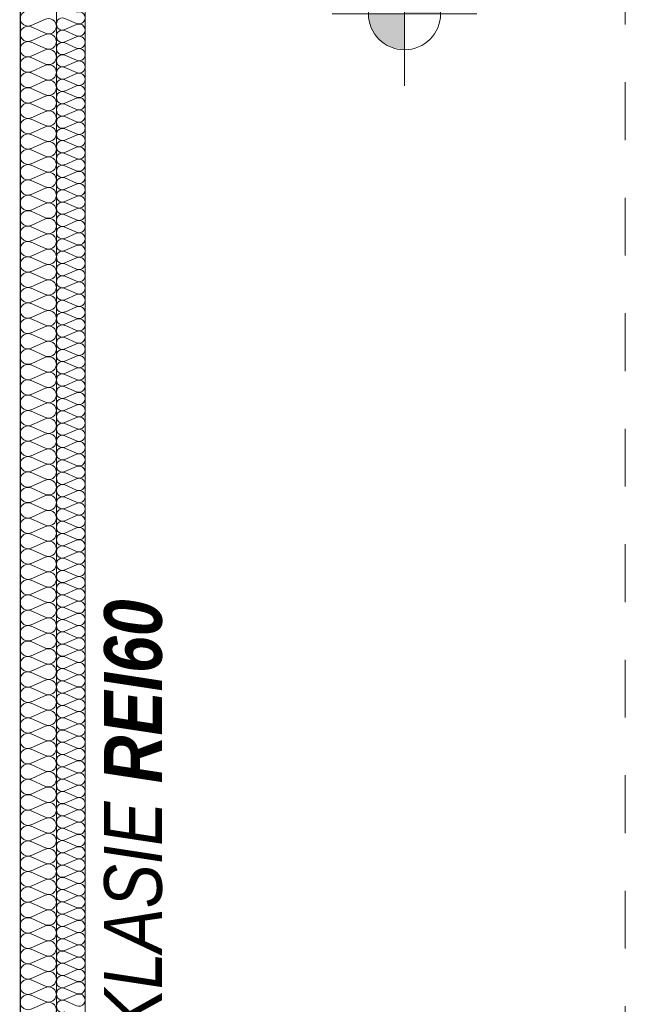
# Model space of a CAD drawing. Extents: x -438200 to -357500, y 15000 to 163871.
# Tile 64 of 148: x -414696 to -412983, y 75205 to 77933. Entities that reach past the tile are written whole.
import ezdxf

# ---------------------------------------------------------------- set-up
doc = ezdxf.new("R2010")
doc.units = 0
doc.header["$MEASUREMENT"] = 0
doc.linetypes.add('Przerywana', pattern=[320, 160, -160])
for name, color, linetype in [('#podkład', 252, 'Continuous'), ('Arch ocieplenie', 252, 'Continuous'), ('Inwent Izolacje', 252, 'Continuous'), ('INWENT RZĘDNE', 252, 'Continuous')]:
    doc.layers.add(name, color=color, linetype=linetype)
for name, color, linetype, lineweight in [('Arch ocieplenie_Nr_Pióra__44', 252, 'Continuous', 13), ('Arch wykończenie_Nr_Pióra__3', 252, 'Continuous', 18), ('Inwent Izolacje_Nr_Pióra__44', 252, 'Continuous', 13), ('INWENT OPISY_Nr_Pióra__21', 252, 'Continuous', 9), ('INWENT RZĘDNE_Nr_Pióra__21', 252, 'Continuous', 9), ('INWENT WYMIARY_Nr_Pióra__21', 252, 'Continuous', 9), ('INWENT.ŚCIANY_Nr_Pióra__1', 252, 'Continuous', 25), ('INWENT.ŚCIANY_Nr_Pióra__2', 252, 'Continuous', 13)]:
    doc.layers.add(name, color=color, linetype=linetype, lineweight=lineweight)
doc.styles.add('GENERATED_STYLE_1', font='txt')
doc.styles.add('GENERATED_STYLE_2', font='txt')

# ---------------------------------------------------------------- blocks, each defined once
blk = doc.blocks.new('Izolacja cieplna 14_186', base_point=(-414594.9, 57732.6))
at = {"layer": 'Arch ocieplenie_Nr_Pióra__44', "linetype": 'Continuous'}
for p, q in [((-414538.8, 67735.5), (-414571.1, 67749.7)), ((-414571.1, 67718.5), (-414538.8, 67732.7)), ((-414538.8, 67701.5), (-414571.1, 67715.7)), ((-414571.1, 67684.5), (-414538.8, 67698.7)), ((-414538.8, 67667.5), (-414571.1, 67681.6)), ((-414571.1, 67650.5), (-414538.8, 67664.6)), ((-414538.8, 67633.5), (-414571.1, 67647.6)), ((-414571.1, 67616.5), (-414538.8, 67630.6)), ((-414538.8, 67599.5), (-414571.1, 67613.6)), ((-414571.1, 67582.5), (-414538.8, 67596.6)), ((-414538.8, 67565.4), (-414571.1, 67579.6)), ((-414571.1, 67548.4), (-414538.8, 67562.6)), ((-414538.8, 67531.4), (-414571.1, 67545.6)), ((-414571.1, 67514.4), (-414538.8, 67528.6)), ((-414538.8, 67497.4), (-414571.1, 67511.6)), ((-414571.1, 67480.4), (-414538.8, 67494.5)), ((-414538.8, 67463.4), (-414571.1, 67477.5)), ((-414571.1, 67446.4), (-414538.8, 67460.5)), ((-414538.8, 67429.4), (-414571.1, 67443.5)), ((-414571.1, 67412.4), (-414538.8, 67426.5)), ((-414538.8, 67395.3), (-414571.1, 67409.5)), ((-414571.1, 67378.3), (-414538.8, 67392.5)), ((-414538.8, 67361.3), (-414571.1, 67375.5)), ((-414571.1, 67344.3), (-414538.8, 67358.5)), ((-414538.8, 67327.3), (-414571.1, 67341.5)), ((-414571.1, 67310.3), (-414538.8, 67324.5)), ((-414538.8, 67293.3), (-414571.1, 67307.4)), ((-414571.1, 67276.3), (-414538.8, 67290.4)), ((-414538.8, 67259.3), (-414571.1, 67273.4)), ((-414571.1, 67242.3), (-414538.8, 67256.4)), ((-414538.8, 67225.3), (-414571.1, 67239.4)), ((-414571.1, 67208.2), (-414538.8, 67222.4)), ((-414538.8, 67191.2), (-414571.1, 67205.4)), ((-414571.1, 67174.2), (-414538.8, 67188.4)), ((-414538.8, 67157.2), (-414571.1, 67171.4)), ((-414571.1, 67140.2), (-414538.8, 67154.4)), ((-414538.8, 67123.2), (-414571.1, 67137.4)), ((-414571.1, 67106.2), (-414538.8, 67120.3)), ((-414538.8, 67089.2), (-414571.1, 67103.3)), ((-414571.1, 67072.2), (-414538.8, 67086.3)), ((-414538.8, 67055.2), (-414571.1, 67069.3)), ((-414571.1, 67038.2), (-414538.8, 67052.3)), ((-414538.8, 67021.1), (-414571.1, 67035.3)), ((-414571.1, 67004.1), (-414538.8, 67018.3)), ((-414538.8, 66987.1), (-414571.1, 67001.3)), ((-414571.1, 66970.1), (-414538.8, 66984.3)), ((-414538.8, 66953.1), (-414571.1, 66967.3)), ((-414571.1, 66936.1), (-414538.8, 66950.2)), ((-414538.8, 66919.1), (-414571.1, 66933.2)), ((-414571.1, 66902.1), (-414538.8, 66916.2)), ((-414538.8, 66885.1), (-414571.1, 66899.2)), ((-414571.1, 66868.1), (-414538.8, 66882.2)), ((-414538.8, 66851), (-414571.1, 66865.2)), ((-414571.1, 66834), (-414538.8, 66848.2)), ((-414538.8, 66817), (-414571.1, 66831.2)), ((-414571.1, 66800), (-414538.8, 66814.2)), ((-414538.8, 66783), (-414571.1, 66797.2)), ((-414571.1, 66766), (-414538.8, 66780.2)), ((-414538.8, 66749), (-414571.1, 66763.1)), ((-414571.1, 66732), (-414538.8, 66746.1)), ((-414538.8, 66715), (-414571.1, 66729.1)), ((-414571.1, 66698), (-414538.8, 66712.1)), ((-414538.8, 66681), (-414571.1, 66695.1)), ((-414571.1, 66663.9), (-414538.8, 66678.1)), ((-414538.8, 66646.9), (-414571.1, 66661.1)), ((-414571.1, 66629.9), (-414538.8, 66644.1)), ((-414538.8, 66612.9), (-414571.1, 66627.1)), ((-414571.1, 66595.9), (-414538.8, 66610.1)), ((-414538.8, 66578.9), (-414571.1, 66593.1)), ((-414571.1, 66561.9), (-414538.8, 66576)), ((-414538.8, 66544.9), (-414571.1, 66559)), ((-414571.1, 66527.9), (-414538.8, 66542)), ((-414538.8, 66510.9), (-414571.1, 66525)), ((-414571.1, 66493.9), (-414538.8, 66508)), ((-414538.8, 66476.8), (-414571.1, 66491)), ((-414571.1, 66459.8), (-414538.8, 66474)), ((-414538.8, 66442.8), (-414571.1, 66457)), ((-414571.1, 66425.8), (-414538.8, 66440)), ((-414538.8, 66408.8), (-414571.1, 66423)), ((-414571.1, 66391.8), (-414538.8, 66405.9)), ((-414538.8, 66374.8), (-414571.1, 66388.9)), ((-414571.1, 66357.8), (-414538.8, 66371.9)), ((-414538.8, 66340.8), (-414571.1, 66354.9)), ((-414571.1, 66323.8), (-414538.8, 66337.9)), ((-414538.8, 66306.8), (-414571.1, 66320.9)), ((-414571.1, 66289.7), (-414538.8, 66303.9)), ((-414538.8, 66272.7), (-414571.1, 66286.9)), ((-414571.1, 66255.7), (-414538.8, 66269.9)), ((-414538.8, 66238.7), (-414571.1, 66252.9)), ((-414571.1, 66221.7), (-414538.8, 66235.9)), ((-414538.8, 66204.7), (-414571.1, 66218.8)), ((-414571.1, 66187.7), (-414538.8, 66201.8)), ((-414538.8, 66170.7), (-414571.1, 66184.8)), ((-414571.1, 66153.7), (-414538.8, 66167.8)), ((-414538.8, 66136.7), (-414571.1, 66150.8)), ((-414571.1, 66119.6), (-414538.8, 66133.8)), ((-414538.8, 66102.6), (-414571.1, 66116.8)), ((-414571.1, 66085.6), (-414538.8, 66099.8)), ((-414538.8, 66068.6), (-414571.1, 66082.8)), ((-414571.1, 66051.6), (-414538.8, 66065.8)), ((-414538.8, 66034.6), (-414571.1, 66048.8)), ((-414571.1, 66017.6), (-414538.8, 66031.7)), ((-414538.8, 66000.6), (-414571.1, 66014.7)), ((-414571.1, 65983.6), (-414538.8, 65997.7)), ((-414538.8, 65966.6), (-414571.1, 65980.7)), ((-414571.1, 65949.6), (-414538.8, 65963.7)), ((-414538.8, 65932.5), (-414571.1, 65946.7)), ((-414571.1, 65915.5), (-414538.8, 65929.7)), ((-414538.8, 65898.5), (-414571.1, 65912.7)), ((-414571.1, 65881.5), (-414538.8, 65895.7)), ((-414538.8, 65864.5), (-414571.1, 65878.7)), ((-414571.1, 65847.5), (-414538.8, 65861.6)), ((-414538.8, 65830.5), (-414571.1, 65844.6)), ((-414571.1, 65813.5), (-414538.8, 65827.6)), ((-414538.8, 65796.5), (-414571.1, 65810.6)), ((-414571.1, 65779.5), (-414538.8, 65793.6)), ((-414538.8, 65762.5), (-414571.1, 65776.6)), ((-414571.1, 65745.4), (-414538.8, 65759.6)), ((-414538.8, 65728.4), (-414571.1, 65742.6)), ((-414571.1, 65711.4), (-414538.8, 65725.6)), ((-414538.8, 65694.4), (-414571.1, 65708.6)), ((-414571.1, 65677.4), (-414538.8, 65691.6)), ((-414538.8, 65660.4), (-414571.1, 65674.5)), ((-414571.1, 65643.4), (-414538.8, 65657.5)), ((-414538.8, 65626.4), (-414571.1, 65640.5)), ((-414571.1, 65609.4), (-414538.8, 65623.5)), ((-414538.8, 65592.4), (-414571.1, 65606.5)), ((-414571.1, 65575.3), (-414538.8, 65589.5)), ((-414538.8, 65558.3), (-414571.1, 65572.5)), ((-414571.1, 65541.3), (-414538.8, 65555.5)), ((-414538.8, 65524.3), (-414571.1, 65538.5)), ((-414571.1, 65507.3), (-414538.8, 65521.5)), ((-414538.8, 65490.3), (-414571.1, 65504.5)), ((-414571.1, 65473.3), (-414538.8, 65487.4)), ((-414538.8, 65456.3), (-414571.1, 65470.4)), ((-414571.1, 65439.3), (-414538.8, 65453.4)), ((-414538.8, 65422.3), (-414571.1, 65436.4)), ((-414571.1, 65405.3), (-414538.8, 65419.4)), ((-414538.8, 65388.2), (-414571.1, 65402.4)), ((-414571.1, 65371.2), (-414538.8, 65385.4)), ((-414538.8, 65354.2), (-414571.1, 65368.4)), ((-414571.1, 65337.2), (-414538.8, 65351.4)), ((-414538.8, 65320.2), (-414571.1, 65334.4)), ((-414571.1, 65303.2), (-414538.8, 65317.3)), ((-414538.8, 65286.2), (-414571.1, 65300.3)), ((-414571.1, 65269.2), (-414538.8, 65283.3)), ((-414538.8, 65252.2), (-414571.1, 65266.3)), ((-414571.1, 65235.2), (-414538.8, 65249.3)), ((-414538.8, 65218.2), (-414571.1, 65232.3)), ((-414571.1, 65201.1), (-414538.8, 65215.3)), ((-414538.8, 65184.1), (-414571.1, 65198.3)), ((-414571.1, 65167.1), (-414538.8, 65181.3)), ((-414538.8, 65150.1), (-414571.1, 65164.3)), ((-414571.1, 65133.1), (-414538.8, 65147.3)), ((-414538.8, 65116.1), (-414571.1, 65130.2)), ((-414571.1, 65099.1), (-414538.8, 65113.2)), ((-414538.8, 65082.1), (-414571.1, 65096.2)), ((-414571.1, 65065.1), (-414538.8, 65079.2)), ((-414538.8, 65048.1), (-414571.1, 65062.2)), ((-414571.1, 65031), (-414538.8, 65045.2)), ((-414538.8, 65014), (-414571.1, 65028.2))]:
    blk.add_line(p, q, dxfattribs=at)
for centre, start_param, end_param in [((-414532, 67751.1), 1.158003, 5.125183), ((-414577.9, 67734.1), 4.299595, 8.266774), ((-414532, 67717.1), 1.158003, 5.125183), ((-414577.9, 67700.1), 4.299595, 8.266774), ((-414577.9, 67666.1), 4.299595, 8.266774), ((-414532, 67683.1), 1.158003, 5.125183), ((-414532, 67649.1), 1.158003, 5.125183), ((-414577.9, 67632), 4.299595, 8.266774), ((-414532, 67615), 1.158003, 5.125183), ((-414577.9, 67598), 4.299595, 8.266774), ((-414532, 67581), 1.158003, 5.125183), ((-414577.9, 67564), 4.299595, 8.266774), ((-414577.9, 67530), 4.299595, 8.266774), ((-414532, 67547), 1.158003, 5.125183), ((-414532, 67513), 1.158003, 5.125183), ((-414577.9, 67496), 4.299595, 8.266774), ((-414532, 67479), 1.158003, 5.125183), ((-414577.9, 67462), 4.299595, 8.266774), ((-414532, 67444.9), 1.158003, 5.125183), ((-414577.9, 67427.9), 4.299595, 8.266774), ((-414577.9, 67393.9), 4.299595, 8.266774), ((-414532, 67410.9), 1.158003, 5.125183), ((-414532, 67376.9), 1.158003, 5.125183), ((-414577.9, 67359.9), 4.299595, 8.266774), ((-414532, 67342.9), 1.158003, 5.125183), ((-414577.9, 67325.9), 4.299595, 8.266774), ((-414532, 67308.9), 1.158003, 5.125183), ((-414577.9, 67291.9), 4.299595, 8.266774), ((-414577.9, 67257.8), 4.299595, 8.266774), ((-414532, 67274.9), 1.158003, 5.125183), ((-414532, 67240.8), 1.158003, 5.125183), ((-414577.9, 67223.8), 4.299595, 8.266774), ((-414532, 67206.8), 1.158003, 5.125183), ((-414577.9, 67189.8), 4.299595, 8.266774), ((-414532, 67172.8), 1.158003, 5.125183), ((-414577.9, 67155.8), 4.299595, 8.266774), ((-414577.9, 67121.8), 4.299595, 8.266774), ((-414532, 67138.8), 1.158003, 5.125183), ((-414532, 67104.8), 1.158003, 5.125183), ((-414577.9, 67087.8), 4.299595, 8.266774), ((-414532, 67070.7), 1.158003, 5.125183), ((-414577.9, 67053.7), 4.299595, 8.266774), ((-414532, 67036.7), 1.158003, 5.125183), ((-414577.9, 67019.7), 4.299595, 8.266774), ((-414577.9, 66985.7), 4.299595, 8.266774), ((-414532, 67002.7), 1.158003, 5.125183), ((-414532, 66968.7), 1.158003, 5.125183), ((-414577.9, 66951.7), 4.299595, 8.266774), ((-414532, 66934.7), 1.158003, 5.125183), ((-414577.9, 66917.7), 4.299595, 8.266774), ((-414532, 66900.6), 1.158003, 5.125183), ((-414577.9, 66883.6), 4.299595, 8.266774), ((-414577.9, 66849.6), 4.299595, 8.266774), ((-414532, 66866.6), 1.158003, 5.125183), ((-414532, 66832.6), 1.158003, 5.125183), ((-414577.9, 66815.6), 4.299595, 8.266774), ((-414532, 66798.6), 1.158003, 5.125183), ((-414577.9, 66781.6), 4.299595, 8.266774), ((-414532, 66764.6), 1.158003, 5.125183), ((-414577.9, 66747.6), 4.299595, 8.266774), ((-414577.9, 66713.5), 4.299595, 8.266774), ((-414532, 66730.6), 1.158003, 5.125183), ((-414532, 66696.5), 1.158003, 5.125183), ((-414577.9, 66679.5), 4.299595, 8.266774), ((-414532, 66662.5), 1.158003, 5.125183), ((-414577.9, 66645.5), 4.299595, 8.266774), ((-414532, 66628.5), 1.158003, 5.125183), ((-414577.9, 66611.5), 4.299595, 8.266774), ((-414577.9, 66577.5), 4.299595, 8.266774), ((-414532, 66594.5), 1.158003, 5.125183), ((-414532, 66560.5), 1.158003, 5.125183), ((-414577.9, 66543.5), 4.299595, 8.266774), ((-414532, 66526.4), 1.158003, 5.125183), ((-414577.9, 66509.4), 4.299595, 8.266774), ((-414532, 66492.4), 1.158003, 5.125183), ((-414577.9, 66475.4), 4.299595, 8.266774), ((-414577.9, 66441.4), 4.299595, 8.266774), ((-414532, 66458.4), 1.158003, 5.125183), ((-414532, 66424.4), 1.158003, 5.125183), ((-414577.9, 66407.4), 4.299595, 8.266774), ((-414532, 66390.4), 1.158003, 5.125183), ((-414577.9, 66373.4), 4.299595, 8.266774), ((-414532, 66356.3), 1.158003, 5.125183), ((-414577.9, 66339.3), 4.299595, 8.266774), ((-414577.9, 66305.3), 4.299595, 8.266774), ((-414532, 66322.3), 1.158003, 5.125183), ((-414577.9, 66271.3), 4.299595, 8.266774), ((-414532, 66288.3), 1.158003, 5.125183), ((-414532, 66254.3), 1.158003, 5.125183), ((-414577.9, 66237.3), 4.299595, 8.266774), ((-414532, 66220.3), 1.158003, 5.125183), ((-414577.9, 66203.3), 4.299595, 8.266774), ((-414577.9, 66169.2), 4.299595, 8.266774), ((-414532, 66186.3), 1.158003, 5.125183), ((-414577.9, 66135.2), 4.299595, 8.266774), ((-414532, 66152.2), 1.158003, 5.125183), ((-414532, 66118.2), 1.158003, 5.125183), ((-414577.9, 66101.2), 4.299595, 8.266774), ((-414532, 66084.2), 1.158003, 5.125183), ((-414577.9, 66067.2), 4.299595, 8.266774), ((-414577.9, 66033.2), 4.299595, 8.266774), ((-414532, 66050.2), 1.158003, 5.125183), ((-414577.9, 65999.2), 4.299595, 8.266774), ((-414532, 66016.2), 1.158003, 5.125183), ((-414532, 65982.1), 1.158003, 5.125183), ((-414577.9, 65965.1), 4.299595, 8.266774), ((-414532, 65948.1), 1.158003, 5.125183), ((-414577.9, 65931.1), 4.299595, 8.266774), ((-414577.9, 65897.1), 4.299595, 8.266774), ((-414532, 65914.1), 1.158003, 5.125183), ((-414577.9, 65863.1), 4.299595, 8.266774), ((-414532, 65880.1), 1.158003, 5.125183), ((-414532, 65846.1), 1.158003, 5.125183), ((-414577.9, 65829.1), 4.299595, 8.266774), ((-414532, 65812), 1.158003, 5.125183), ((-414577.9, 65795), 4.299595, 8.266774), ((-414577.9, 65761), 4.299595, 8.266774), ((-414532, 65778), 1.158003, 5.125183), ((-414577.9, 65727), 4.299595, 8.266774), ((-414532, 65744), 1.158003, 5.125183), ((-414532, 65710), 1.158003, 5.125183), ((-414577.9, 65693), 4.299595, 8.266774), ((-414532, 65676), 1.158003, 5.125183), ((-414577.9, 65659), 4.299595, 8.266774), ((-414577.9, 65624.9), 4.299595, 8.266774), ((-414532, 65642), 1.158003, 5.125183), ((-414577.9, 65590.9), 4.299595, 8.266774), ((-414532, 65607.9), 1.158003, 5.125183), ((-414532, 65573.9), 1.158003, 5.125183), ((-414577.9, 65556.9), 4.299595, 8.266774), ((-414532, 65539.9), 1.158003, 5.125183), ((-414577.9, 65522.9), 4.299595, 8.266774), ((-414577.9, 65488.9), 4.299595, 8.266774), ((-414532, 65505.9), 1.158003, 5.125183), ((-414577.9, 65454.9), 4.299595, 8.266774), ((-414532, 65471.9), 1.158003, 5.125183), ((-414532, 65437.8), 1.158003, 5.125183), ((-414577.9, 65420.8), 4.299595, 8.266774), ((-414532, 65403.8), 1.158003, 5.125183), ((-414577.9, 65386.8), 4.299595, 8.266774), ((-414577.9, 65352.8), 4.299595, 8.266774), ((-414532, 65369.8), 1.158003, 5.125183), ((-414577.9, 65318.8), 4.299595, 8.266774), ((-414532, 65335.8), 1.158003, 5.125183), ((-414532, 65301.8), 1.158003, 5.125183), ((-414577.9, 65284.8), 4.299595, 8.266774), ((-414532, 65267.8), 1.158003, 5.125183), ((-414577.9, 65250.7), 4.299595, 8.266774), ((-414577.9, 65216.7), 4.299595, 8.266774), ((-414532, 65233.7), 1.158003, 5.125183), ((-414577.9, 65182.7), 4.299595, 8.266774), ((-414532, 65199.7), 1.158003, 5.125183), ((-414532, 65165.7), 1.158003, 5.125183), ((-414577.9, 65148.7), 4.299595, 8.266774), ((-414532, 65131.7), 1.158003, 5.125183), ((-414577.9, 65114.7), 4.299595, 8.266774), ((-414577.9, 65080.6), 4.299595, 8.266774), ((-414532, 65097.7), 1.158003, 5.125183), ((-414577.9, 65046.6), 4.299595, 8.266774), ((-414532, 65063.6), 1.158003, 5.125183), ((-414532, 65029.6), 1.158003, 5.125183), ((-414577.9, 65012.6), 4.299595, 8.266774)]:
    blk.add_ellipse(centre, major_axis=(-17, 0), ratio=0.999704, start_param=start_param, end_param=end_param, dxfattribs=at)
blk = doc.blocks.new('Izolacja cieplna 14_328', base_point=(-414694.9, 72092.6))
at = {"layer": 'Inwent Izolacje_Nr_Pióra__44', "linetype": 'Continuous'}
for p, q in [((-414624.7, 67747.4), (-414665.1, 67729.7)), ((-414665.1, 67726.1), (-414624.7, 67708.4)), ((-414624.7, 67704.8), (-414665.1, 67687.1)), ((-414665.1, 67683.5), (-414624.7, 67665.8)), ((-414624.7, 67662.2), (-414665.1, 67644.5)), ((-414665.1, 67640.9), (-414624.7, 67623.2)), ((-414624.7, 67619.7), (-414665.1, 67601.9)), ((-414665.1, 67598.4), (-414624.7, 67580.6)), ((-414624.7, 67577.1), (-414665.1, 67559.4)), ((-414665.1, 67555.8), (-414624.7, 67538.1)), ((-414624.7, 67534.5), (-414665.1, 67516.8)), ((-414665.1, 67513.2), (-414624.7, 67495.5)), ((-414624.7, 67491.9), (-414665.1, 67474.2)), ((-414665.1, 67470.6), (-414624.7, 67452.9)), ((-414624.7, 67449.3), (-414665.1, 67431.6)), ((-414665.1, 67428), (-414624.7, 67410.3)), ((-414624.7, 67406.7), (-414665.1, 67389)), ((-414665.1, 67385.4), (-414624.7, 67367.7)), ((-414624.7, 67364.2), (-414665.1, 67346.4)), ((-414665.1, 67342.9), (-414624.7, 67325.2)), ((-414624.7, 67321.6), (-414665.1, 67303.9)), ((-414665.1, 67300.3), (-414624.7, 67282.6)), ((-414624.7, 67279), (-414665.1, 67261.3)), ((-414665.1, 67257.7), (-414624.7, 67240)), ((-414624.7, 67236.4), (-414665.1, 67218.7)), ((-414665.1, 67215.1), (-414624.7, 67197.4)), ((-414624.7, 67193.8), (-414665.1, 67176.1)), ((-414665.1, 67172.5), (-414624.7, 67154.8)), ((-414624.7, 67151.2), (-414665.1, 67133.5)), ((-414665.1, 67130), (-414624.7, 67112.2)), ((-414624.7, 67108.7), (-414665.1, 67090.9)), ((-414665.1, 67087.4), (-414624.7, 67069.7)), ((-414624.7, 67066.1), (-414665.1, 67048.4)), ((-414665.1, 67044.8), (-414624.7, 67027.1)), ((-414624.7, 67023.5), (-414665.1, 67005.8)), ((-414665.1, 67002.2), (-414624.7, 66984.5)), ((-414624.7, 66980.9), (-414665.1, 66963.2)), ((-414665.1, 66959.6), (-414624.7, 66941.9)), ((-414624.7, 66938.3), (-414665.1, 66920.6)), ((-414665.1, 66917), (-414624.7, 66899.3)), ((-414624.7, 66895.7), (-414665.1, 66878)), ((-414665.1, 66874.5), (-414624.7, 66856.7)), ((-414624.7, 66853.2), (-414665.1, 66835.5)), ((-414665.1, 66831.9), (-414624.7, 66814.2)), ((-414624.7, 66810.6), (-414665.1, 66792.9)), ((-414665.1, 66789.3), (-414624.7, 66771.6)), ((-414624.7, 66768), (-414665.1, 66750.3)), ((-414665.1, 66746.7), (-414624.7, 66729)), ((-414624.7, 66725.4), (-414665.1, 66707.7)), ((-414665.1, 66704.1), (-414624.7, 66686.4)), ((-414624.7, 66682.8), (-414665.1, 66665.1)), ((-414665.1, 66661.5), (-414624.7, 66643.8)), ((-414624.7, 66640.3), (-414665.1, 66622.5)), ((-414665.1, 66619), (-414624.7, 66601.2)), ((-414624.7, 66597.7), (-414665.1, 66580)), ((-414665.1, 66576.4), (-414624.7, 66558.7)), ((-414624.7, 66555.1), (-414665.1, 66537.4)), ((-414665.1, 66533.8), (-414624.7, 66516.1)), ((-414624.7, 66512.5), (-414665.1, 66494.8)), ((-414665.1, 66491.2), (-414624.7, 66473.5)), ((-414624.7, 66469.9), (-414665.1, 66452.2)), ((-414665.1, 66448.6), (-414624.7, 66430.9)), ((-414624.7, 66427.3), (-414665.1, 66409.6)), ((-414665.1, 66406), (-414624.7, 66388.3)), ((-414624.7, 66384.8), (-414665.1, 66367)), ((-414665.1, 66363.5), (-414624.7, 66345.8)), ((-414624.7, 66342.2), (-414665.1, 66324.5)), ((-414665.1, 66320.9), (-414624.7, 66303.2)), ((-414624.7, 66299.6), (-414665.1, 66281.9)), ((-414665.1, 66278.3), (-414624.7, 66260.6)), ((-414624.7, 66257), (-414665.1, 66239.3)), ((-414665.1, 66235.7), (-414624.7, 66218)), ((-414624.7, 66214.4), (-414665.1, 66196.7)), ((-414665.1, 66193.1), (-414624.7, 66175.4)), ((-414624.7, 66171.8), (-414665.1, 66154.1)), ((-414665.1, 66150.6), (-414624.7, 66132.8)), ((-414624.7, 66129.3), (-414665.1, 66111.5)), ((-414665.1, 66108), (-414624.7, 66090.3)), ((-414624.7, 66086.7), (-414665.1, 66069)), ((-414665.1, 66065.4), (-414624.7, 66047.7)), ((-414624.7, 66044.1), (-414665.1, 66026.4)), ((-414665.1, 66022.8), (-414624.7, 66005.1)), ((-414624.7, 66001.5), (-414665.1, 65983.8)), ((-414665.1, 65980.2), (-414624.7, 65962.5)), ((-414624.7, 65958.9), (-414665.1, 65941.2)), ((-414665.1, 65937.6), (-414624.7, 65919.9)), ((-414624.7, 65916.3), (-414665.1, 65898.6)), ((-414665.1, 65895.1), (-414624.7, 65877.3)), ((-414624.7, 65873.8), (-414665.1, 65856.1)), ((-414665.1, 65852.5), (-414624.7, 65834.8)), ((-414624.7, 65831.2), (-414665.1, 65813.5)), ((-414665.1, 65809.9), (-414624.7, 65792.2)), ((-414624.7, 65788.6), (-414665.1, 65770.9)), ((-414665.1, 65767.3), (-414624.7, 65749.6)), ((-414624.7, 65746), (-414665.1, 65728.3)), ((-414665.1, 65724.7), (-414624.7, 65707)), ((-414624.7, 65703.4), (-414665.1, 65685.7)), ((-414665.1, 65682.1), (-414624.7, 65664.4)), ((-414624.7, 65660.9), (-414665.1, 65643.1)), ((-414665.1, 65639.6), (-414624.7, 65621.8)), ((-414624.7, 65618.3), (-414665.1, 65600.6)), ((-414665.1, 65597), (-414624.7, 65579.3)), ((-414624.7, 65575.7), (-414665.1, 65558)), ((-414665.1, 65554.4), (-414624.7, 65536.7)), ((-414624.7, 65533.1), (-414665.1, 65515.4)), ((-414665.1, 65511.8), (-414624.7, 65494.1)), ((-414624.7, 65490.5), (-414665.1, 65472.8)), ((-414665.1, 65469.2), (-414624.7, 65451.5)), ((-414624.7, 65447.9), (-414665.1, 65430.2)), ((-414665.1, 65426.6), (-414624.7, 65408.9)), ((-414624.7, 65405.4), (-414665.1, 65387.6)), ((-414665.1, 65384.1), (-414624.7, 65366.4)), ((-414624.7, 65362.8), (-414665.1, 65345.1)), ((-414665.1, 65341.5), (-414624.7, 65323.8)), ((-414624.7, 65320.2), (-414665.1, 65302.5)), ((-414665.1, 65298.9), (-414624.7, 65281.2)), ((-414624.7, 65277.6), (-414665.1, 65259.9)), ((-414665.1, 65256.3), (-414624.7, 65238.6)), ((-414624.7, 65235), (-414665.1, 65217.3)), ((-414665.1, 65213.7), (-414624.7, 65196)), ((-414624.7, 65192.4), (-414665.1, 65174.7)), ((-414665.1, 65171.2), (-414624.7, 65153.4)), ((-414624.7, 65149.9), (-414665.1, 65132.1)), ((-414665.1, 65128.6), (-414624.7, 65110.9)), ((-414624.7, 65107.3), (-414665.1, 65089.6)), ((-414665.1, 65086), (-414624.7, 65068.3)), ((-414624.7, 65064.7), (-414665.1, 65047)), ((-414665.1, 65043.4), (-414624.7, 65025.7)), ((-414624.7, 65022.1), (-414665.1, 65004.4))]:
    blk.add_line(p, q, dxfattribs=at)
for centre, start_param, end_param in [((-414673.7, 67749.2), 2.7288, 6.695979), ((-414616.2, 67727.9), 5.870392, 9.837571), ((-414673.7, 67706.6), 2.7288, 6.695979), ((-414616.2, 67685.3), 5.870392, 9.837571), ((-414673.7, 67664), 2.7288, 6.695979), ((-414616.2, 67642.7), 5.870392, 9.837571), ((-414673.7, 67621.4), 2.7288, 6.695979), ((-414673.7, 67578.9), 2.7288, 6.695979), ((-414616.2, 67600.1), 5.870392, 9.837571), ((-414616.2, 67557.6), 5.870392, 9.837571), ((-414673.7, 67536.3), 2.7288, 6.695979), ((-414616.2, 67515), 5.870392, 9.837571), ((-414673.7, 67493.7), 2.7288, 6.695979), ((-414616.2, 67472.4), 5.870392, 9.837571), ((-414673.7, 67451.1), 2.7288, 6.695979), ((-414616.2, 67429.8), 5.870392, 9.837571), ((-414673.7, 67408.5), 2.7288, 6.695979), ((-414616.2, 67387.2), 5.870392, 9.837571), ((-414673.7, 67365.9), 2.7288, 6.695979), ((-414616.2, 67344.7), 5.870392, 9.837571), ((-414673.7, 67323.4), 2.7288, 6.695979), ((-414673.7, 67280.8), 2.7288, 6.695979), ((-414616.2, 67302.1), 5.870392, 9.837571), ((-414616.2, 67259.5), 5.870392, 9.837571), ((-414673.7, 67238.2), 2.7288, 6.695979), ((-414673.7, 67195.6), 2.7288, 6.695979), ((-414616.2, 67216.9), 5.870392, 9.837571), ((-414616.2, 67174.3), 5.870392, 9.837571), ((-414673.7, 67153), 2.7288, 6.695979), ((-414616.2, 67131.7), 5.870392, 9.837571), ((-414673.7, 67110.4), 2.7288, 6.695979), ((-414616.2, 67089.2), 5.870392, 9.837571), ((-414673.7, 67067.9), 2.7288, 6.695979), ((-414616.2, 67046.6), 5.870392, 9.837571), ((-414673.7, 67025.3), 2.7288, 6.695979), ((-414616.2, 67004), 5.870392, 9.837571), ((-414673.7, 66982.7), 2.7288, 6.695979), ((-414616.2, 66961.4), 5.870392, 9.837571), ((-414673.7, 66940.1), 2.7288, 6.695979), ((-414673.7, 66897.5), 2.7288, 6.695979), ((-414616.2, 66918.8), 5.870392, 9.837571), ((-414616.2, 66876.2), 5.870392, 9.837571), ((-414673.7, 66855), 2.7288, 6.695979), ((-414673.7, 66812.4), 2.7288, 6.695979), ((-414616.2, 66833.7), 5.870392, 9.837571), ((-414616.2, 66791.1), 5.870392, 9.837571), ((-414673.7, 66769.8), 2.7288, 6.695979), ((-414616.2, 66748.5), 5.870392, 9.837571), ((-414673.7, 66727.2), 2.7288, 6.695979), ((-414616.2, 66705.9), 5.870392, 9.837571), ((-414673.7, 66684.6), 2.7288, 6.695979), ((-414616.2, 66663.3), 5.870392, 9.837571), ((-414673.7, 66642), 2.7288, 6.695979), ((-414673.7, 66599.5), 2.7288, 6.695979), ((-414616.2, 66620.7), 5.870392, 9.837571), ((-414616.2, 66578.2), 5.870392, 9.837571), ((-414673.7, 66556.9), 2.7288, 6.695979), ((-414673.7, 66514.3), 2.7288, 6.695979), ((-414616.2, 66535.6), 5.870392, 9.837571), ((-414616.2, 66493), 5.870392, 9.837571), ((-414673.7, 66471.7), 2.7288, 6.695979), ((-414616.2, 66450.4), 5.870392, 9.837571), ((-414673.7, 66429.1), 2.7288, 6.695979), ((-414616.2, 66407.8), 5.870392, 9.837571), ((-414673.7, 66386.5), 2.7288, 6.695979), ((-414616.2, 66365.3), 5.870392, 9.837571), ((-414673.7, 66344), 2.7288, 6.695979), ((-414616.2, 66322.7), 5.870392, 9.837571), ((-414673.7, 66301.4), 2.7288, 6.695979), ((-414616.2, 66280.1), 5.870392, 9.837571), ((-414673.7, 66258.8), 2.7288, 6.695979), ((-414673.7, 66216.2), 2.7288, 6.695979), ((-414616.2, 66237.5), 5.870392, 9.837571), ((-414616.2, 66194.9), 5.870392, 9.837571), ((-414673.7, 66173.6), 2.7288, 6.695979), ((-414673.7, 66131.1), 2.7288, 6.695979), ((-414616.2, 66152.3), 5.870392, 9.837571), ((-414616.2, 66109.8), 5.870392, 9.837571), ((-414673.7, 66088.5), 2.7288, 6.695979), ((-414616.2, 66067.2), 5.870392, 9.837571), ((-414673.7, 66045.9), 2.7288, 6.695979), ((-414616.2, 66024.6), 5.870392, 9.837571), ((-414673.7, 66003.3), 2.7288, 6.695979), ((-414616.2, 65982), 5.870392, 9.837571), ((-414673.7, 65960.7), 2.7288, 6.695979), ((-414616.2, 65939.4), 5.870392, 9.837571), ((-414673.7, 65918.1), 2.7288, 6.695979), ((-414616.2, 65896.8), 5.870392, 9.837571), ((-414673.7, 65875.6), 2.7288, 6.695979), ((-414673.7, 65833), 2.7288, 6.695979), ((-414616.2, 65854.3), 5.870392, 9.837571), ((-414616.2, 65811.7), 5.870392, 9.837571), ((-414673.7, 65790.4), 2.7288, 6.695979), ((-414616.2, 65769.1), 5.870392, 9.837571), ((-414673.7, 65747.8), 2.7288, 6.695979), ((-414616.2, 65726.5), 5.870392, 9.837571), ((-414673.7, 65705.2), 2.7288, 6.695979), ((-414616.2, 65683.9), 5.870392, 9.837571), ((-414673.7, 65662.6), 2.7288, 6.695979), ((-414616.2, 65641.4), 5.870392, 9.837571), ((-414673.7, 65620.1), 2.7288, 6.695979), ((-414616.2, 65598.8), 5.870392, 9.837571), ((-414673.7, 65577.5), 2.7288, 6.695979), ((-414673.7, 65534.9), 2.7288, 6.695979), ((-414616.2, 65556.2), 5.870392, 9.837571), ((-414616.2, 65513.6), 5.870392, 9.837571), ((-414673.7, 65492.3), 2.7288, 6.695979), ((-414673.7, 65449.7), 2.7288, 6.695979), ((-414616.2, 65471), 5.870392, 9.837571), ((-414616.2, 65428.4), 5.870392, 9.837571), ((-414673.7, 65407.1), 2.7288, 6.695979), ((-414616.2, 65385.9), 5.870392, 9.837571), ((-414673.7, 65364.6), 2.7288, 6.695979), ((-414616.2, 65343.3), 5.870392, 9.837571), ((-414673.7, 65322), 2.7288, 6.695979), ((-414616.2, 65300.7), 5.870392, 9.837571), ((-414673.7, 65279.4), 2.7288, 6.695979), ((-414616.2, 65258.1), 5.870392, 9.837571), ((-414673.7, 65236.8), 2.7288, 6.695979), ((-414616.2, 65215.5), 5.870392, 9.837571), ((-414673.7, 65194.2), 2.7288, 6.695979), ((-414673.7, 65151.7), 2.7288, 6.695979), ((-414616.2, 65172.9), 5.870392, 9.837571), ((-414616.2, 65130.4), 5.870392, 9.837571), ((-414673.7, 65109.1), 2.7288, 6.695979), ((-414673.7, 65066.5), 2.7288, 6.695979), ((-414616.2, 65087.8), 5.870392, 9.837571), ((-414616.2, 65045.2), 5.870392, 9.837571), ((-414673.7, 65023.9), 2.7288, 6.695979), ((-414616.2, 65002.6), 5.870392, 9.837571)]:
    blk.add_ellipse(centre, major_axis=(0, -21.3), ratio=0.998897, start_param=start_param, end_param=end_param, dxfattribs=at)
blk = doc.blocks.new('Koty wysokościowe_20', base_point=(-413630.6, 67762.6))
at = {"layer": 'INWENT RZĘDNE_Nr_Pióra__21', "linetype": 'Continuous'}
for points in [[(-413630.6, 67762.6), (-413530.6, 67762.6), (-413538.2, 67800.9), (-413559.9, 67833.3), (-413592.4, 67855), (-413630.6, 67862.6)], [(-413630.6, 67762.6), (-413730.6, 67762.6), (-413723, 67724.3), (-413701.3, 67691.9), (-413668.9, 67670.2), (-413630.6, 67662.6)]]:
    blk.add_hatch(color=256, dxfattribs=at).paths.add_polyline_path(points, flags=0)
for p, q in [((-413630.6, 67562.6), (-413630.6, 67962.6)), ((-413830.6, 67762.6), (-413430.6, 67762.6))]:
    blk.add_line(p, q, dxfattribs=at)
blk.add_circle((-413630.6, 67762.6), 100, dxfattribs=at)
at = {"layer": 'INWENT RZĘDNE_Nr_Pióra__21', "insert": (-413518.9, 67962.6), "char_height": 160, "attachment_point": 7, "style": 'GENERATED_STYLE_2'}
blk.add_mtext('{+6,96}', dxfattribs=at)
blk = doc.blocks.new('piętro')
at = {"layer": 'Arch wykończenie_Nr_Pióra__3', "color": 252, "linetype": 'Continuous'}
blk.add_line((-414514.9, 64644.3), (-414514.9, 50084.3), dxfattribs=at)
at = {"layer": 'INWENT OPISY_Nr_Pióra__21', "color": 252, "linetype": 'Przerywana'}
blk.add_line((-413019.4, 49524.3), (-413019.4, 66524.3), dxfattribs=at)
at = {"layer": 'INWENT.ŚCIANY_Nr_Pióra__1', "color": 252, "linetype": 'Continuous'}
blk.add_line((-414694.9, 64444.3), (-414694.9, 50264.3), dxfattribs=at)
at = {"layer": 'INWENT.ŚCIANY_Nr_Pióra__2', "color": 252, "linetype": 'Continuous'}
blk.add_line((-414594.9, 64604.3), (-414594.9, 50164.3), dxfattribs=at)
at = {"layer": 'Arch ocieplenie', "color": 252, "linetype": 'Continuous', "lineweight": 13}
blk.add_blockref('Izolacja cieplna 14_186', (-414594.9, 50084.3), dxfattribs=at)
at = {"layer": 'Inwent Izolacje', "color": 252, "linetype": 'Continuous', "lineweight": 13}
blk.add_blockref('Izolacja cieplna 14_328', (-414694.9, 64444.3), dxfattribs=at)
at = {"layer": 'INWENT RZĘDNE', "color": 252}
blk.add_blockref('Koty wysokościowe_20', (-413630.6, 60114.3), dxfattribs=at)
at = {"layer": 'INWENT WYMIARY_Nr_Pióra__21', "color": 252, "linetype": 'Continuous', "insert": (-414300.4, 57411.9), "char_height": 160, "attachment_point": 8, "rotation": 90, "style": 'GENERATED_STYLE_1'}
blk.add_mtext('\\A1;{\\fArial Narrow Zachodni|b0|i1|c0|p34;ŚCIANA W KLASIE \\fArial Narrow Zachodni|b1|i1|c0|p34;REI60}', dxfattribs=at)

msp = doc.modelspace()

# ---------------------------------------------------------------- block references
at = {"layer": '#podkład', "color": 3, "lineweight": 50}
msp.add_blockref('piętro', (0, 17835.1), dxfattribs=at)

doc.saveas('drawing.dxf')
